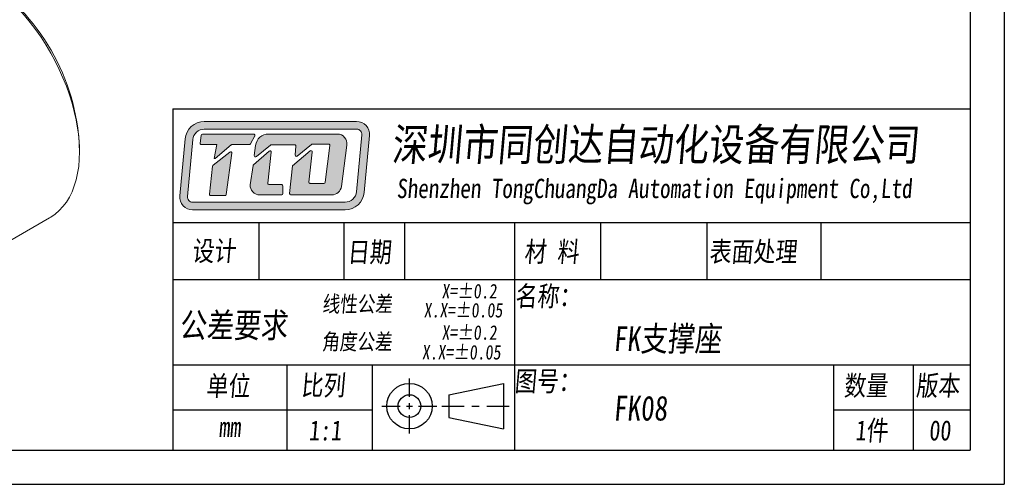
# Model space of a CAD drawing. Header units: millimetres. Extents: x 1066 to 1215, y 183 to 288.
# Tile 2 of 3: x 1139 to 1215, y 183 to 219. Entities that reach past the tile are written whole.
import ezdxf

# ---------------------------------------------------------------- set-up
doc = ezdxf.new("R2010")
doc.units = ezdxf.units.MM
doc.layers.get('0').update_dxf_attribs({"lineweight": 20})
for name, color, linetype, lineweight in [('外框', 7, 'Continuous', 25), ('文字', 3, 'Continuous', 18), ('标注', 1, 'Continuous', 13)]:
    doc.layers.add(name, color=color, linetype=linetype, lineweight=lineweight)
doc.styles.get("Standard").update_dxf_attribs({"font": 'SimSun.ttf', "width": 0.8, "oblique": 5})

# ---------------------------------------------------------------- blocks, each defined once
blk = doc.blocks.new('Y')
at = {"lineweight": 30}
for p, q in [((-4136.76, 2009.27), (-3862.74, 2009.27)), ((-4154.44, 2003.97), (-3857.44, 2003.97)), ((-4154.44, 2003.97), (-3857.44, 2003.97))]:
    blk.add_line(p, q, dxfattribs=at)
blk = doc.blocks.new('W')
at = {"lineweight": 30}
for p, q in [((-3857.44, 2213.99), (-3857.44, 2003.97)), ((-3857.44, 2213.99), (-3857.44, 2003.97)), ((-3862.74, 2208.69), (-3862.74, 2009.27))]:
    blk.add_line(p, q, dxfattribs=at)
blk.add_blockref('Y', (0, 0))
blk = doc.blocks.new('U8II')
at = {"color": 7, "linetype": 'Continuous', "lineweight": 15}
for p, q in [((1024.582, 222.592), (1018.219, 218.918)), ((1024.582, 222.592), (1044.076, 211.339)), ((1023.58, 222.112), (1017.216, 218.439)), ((1036.876, 221.128), (1031.997, 218.312)), ((1044.23, 220.23), (1043.877, 220.434)), ((1018.219, 218.918), (1037.712, 207.665)), ((1016.298, 195.299), (1016.298, 217.809)), ((1044.076, 211.339), (1037.712, 207.665)), ((1045.997, 208.012), (1039.633, 204.338)), ((1045.997, 208.012), (1045.997, 185.502)), ((1026.406, 205.5), (1024.903, 204.633)), ((1039.633, 204.338), (1039.633, 181.828)), ((1053.775, 203.288), (1053.775, 203.696)), ((1023.723, 202.023), (1023.723, 201.86)), ((1045.997, 194.062), (1050.875, 196.878)), ((1030.603, 194.76), (1032.105, 195.627)), ((1027.611, 195.124), (1027.753, 195.042)), ((1037.712, 180.719), (1018.219, 191.972)), ((1045.997, 185.502), (1039.633, 181.828)), ((1038.714, 181.198), (1045.078, 184.872))]:
    blk.add_line(p, q, dxfattribs=at)
at = {"color": 7, "linetype": 'Continuous', "lineweight": 15, "flags": 128}
for points in [[(1050.875, 196.878), (1050.987, 196.945), (1051.413, 197.241), (1051.809, 197.586), (1052.172, 197.977), (1052.501, 198.414), (1052.794, 198.894), (1053.051, 199.416), (1053.27, 199.977), (1053.451, 200.576), (1053.592, 201.208), (1053.693, 201.873), (1053.754, 202.568), (1053.775, 203.288), (1053.754, 204.032), (1053.693, 204.797), (1053.592, 205.579), (1053.451, 206.375), (1053.27, 207.182), (1053.051, 207.996), (1052.794, 208.814), (1052.501, 209.633), (1052.172, 210.45), (1051.809, 211.261), (1051.413, 212.062), (1050.987, 212.851), (1050.531, 213.624), (1050.047, 214.378), (1049.539, 215.109), (1049.007, 215.816), (1048.454, 216.495), (1047.882, 217.143), (1047.294, 217.758), (1046.692, 218.336), (1046.078, 218.876), (1045.455, 219.376), (1044.826, 219.833), (1044.192, 220.246), (1043.558, 220.612), (1042.925, 220.931), (1042.295, 221.2), (1041.672, 221.42), (1041.059, 221.588), (1040.456, 221.705), (1039.868, 221.77), (1039.296, 221.782), (1038.743, 221.741), (1038.212, 221.649), (1037.703, 221.504), (1037.22, 221.308), (1036.876, 221.128)], [(1021.337, 213.749), (1021.316, 214.102), (1021.254, 214.472), (1021.153, 214.852), (1021.014, 215.234), (1020.84, 215.61), (1020.635, 215.975), (1020.402, 216.32), (1020.145, 216.639), (1019.871, 216.925), (1019.584, 217.174), (1019.289, 217.379), (1018.994, 217.538), (1018.702, 217.647), (1018.421, 217.704), (1018.155, 217.708), (1017.909, 217.658), (1017.689, 217.557), (1017.499, 217.405), (1017.342, 217.205), (1017.222, 216.963), (1017.14, 216.681), (1017.099, 216.367), (1017.099, 216.025), (1017.14, 215.663), (1017.222, 215.287), (1017.342, 214.905), (1017.499, 214.525), (1017.689, 214.153), (1017.909, 213.798), (1018.155, 213.465), (1018.421, 213.161), (1018.702, 212.893), (1018.994, 212.666), (1019.289, 212.483), (1019.584, 212.349), (1019.871, 212.266), (1020.145, 212.235), (1020.402, 212.258), (1020.635, 212.334), (1020.84, 212.461), (1021.014, 212.637), (1021.153, 212.859), (1021.254, 213.122), (1021.316, 213.42), (1021.337, 213.749)], [(1035.743, 195.328), (1035.723, 195.988), (1035.662, 196.668), (1035.562, 197.364), (1035.421, 198.073), (1035.242, 198.791), (1035.025, 199.515), (1034.771, 200.24), (1034.481, 200.963), (1034.157, 201.68), (1033.802, 202.387), (1033.415, 203.081), (1033.001, 203.757), (1032.56, 204.414), (1032.095, 205.046), (1031.609, 205.651), (1031.103, 206.226), (1030.582, 206.767), (1030.046, 207.272), (1029.5, 207.738), (1028.946, 208.163), (1028.386, 208.544), (1027.825, 208.88), (1027.264, 209.169), (1026.707, 209.409), (1026.156, 209.599), (1025.615, 209.737), (1025.086, 209.825), (1024.572, 209.86), (1024.076, 209.842), (1023.6, 209.773), (1023.147, 209.651), (1022.719, 209.478), (1022.318, 209.255), (1021.947, 208.983), (1021.607, 208.663), (1021.301, 208.297), (1021.029, 207.886), (1020.793, 207.434), (1020.594, 206.942), (1020.434, 206.412), (1020.314, 205.849), (1020.233, 205.254), (1020.192, 204.63), (1020.192, 203.982), (1020.233, 203.311), (1020.314, 202.623), (1020.434, 201.92), (1020.594, 201.206), (1020.793, 200.485), (1021.029, 199.76), (1021.301, 199.035), (1021.607, 198.315), (1021.947, 197.603), (1022.318, 196.902), (1022.719, 196.216), (1023.147, 195.549), (1023.6, 194.904), (1024.076, 194.285), (1024.572, 193.695), (1025.086, 193.137), (1025.615, 192.613), (1026.156, 192.127), (1026.707, 191.681), (1027.264, 191.278), (1027.825, 190.919), (1028.386, 190.607), (1028.946, 190.342), (1029.5, 190.127), (1030.046, 189.963), (1030.582, 189.85), (1031.103, 189.788), (1031.609, 189.78), (1032.095, 189.823), (1032.56, 189.919), (1033.001, 190.066), (1033.415, 190.264), (1033.802, 190.512), (1034.157, 190.808), (1034.481, 191.152), (1034.771, 191.54), (1035.025, 191.972), (1035.242, 192.445), (1035.421, 192.956), (1035.562, 193.502), (1035.662, 194.082), (1035.723, 194.692), (1035.743, 195.328)], [(1035.743, 195.328), (1035.723, 195.988), (1035.662, 196.668), (1035.562, 197.364), (1035.421, 198.073), (1035.242, 198.791), (1035.025, 199.515), (1034.771, 200.24), (1034.481, 200.963), (1034.157, 201.68), (1033.802, 202.387), (1033.415, 203.081), (1033.001, 203.757), (1032.56, 204.414), (1032.095, 205.046), (1031.609, 205.651), (1031.103, 206.226), (1030.582, 206.767), (1030.046, 207.272), (1029.5, 207.738), (1028.946, 208.163), (1028.386, 208.544), (1027.825, 208.88), (1027.264, 209.169), (1026.707, 209.409), (1026.156, 209.599), (1025.615, 209.737), (1025.086, 209.825), (1024.572, 209.86), (1024.076, 209.842), (1023.6, 209.773), (1023.147, 209.651), (1022.719, 209.478), (1022.318, 209.255), (1021.947, 208.983), (1021.607, 208.663), (1021.301, 208.297), (1021.029, 207.886), (1020.793, 207.434), (1020.594, 206.942), (1020.434, 206.412), (1020.314, 205.849), (1020.233, 205.254), (1020.192, 204.63), (1020.192, 203.982), (1020.233, 203.311), (1020.314, 202.623), (1020.434, 201.92), (1020.594, 201.206), (1020.793, 200.485), (1021.029, 199.76), (1021.301, 199.035), (1021.607, 198.315), (1021.947, 197.603), (1022.318, 196.902), (1022.719, 196.216), (1023.147, 195.549), (1023.6, 194.904), (1024.076, 194.285), (1024.572, 193.695), (1025.086, 193.137), (1025.615, 192.613), (1026.156, 192.127), (1026.707, 191.681), (1027.264, 191.278), (1027.825, 190.919), (1028.386, 190.607), (1028.946, 190.342), (1029.5, 190.127), (1030.046, 189.963), (1030.582, 189.85), (1031.103, 189.788), (1031.609, 189.78), (1032.095, 189.823), (1032.56, 189.919), (1033.001, 190.066), (1033.415, 190.264), (1033.802, 190.512), (1034.157, 190.808), (1034.481, 191.152), (1034.771, 191.54), (1035.025, 191.972), (1035.242, 192.445), (1035.421, 192.956), (1035.562, 193.502), (1035.662, 194.082), (1035.723, 194.692), (1035.743, 195.328)], [(1038.837, 203.647), (1038.816, 204), (1038.754, 204.369), (1038.653, 204.749), (1038.514, 205.131), (1038.34, 205.508), (1038.135, 205.872), (1037.902, 206.217), (1037.645, 206.536), (1037.371, 206.823), (1037.084, 207.071), (1036.789, 207.277), (1036.494, 207.436), (1036.202, 207.545), (1035.921, 207.601), (1035.655, 207.605), (1035.409, 207.556), (1035.189, 207.454), (1034.999, 207.302), (1034.842, 207.103), (1034.722, 206.86), (1034.64, 206.579), (1034.599, 206.264), (1034.599, 205.922), (1034.64, 205.56), (1034.722, 205.184), (1034.842, 204.803), (1034.999, 204.422), (1035.189, 204.051), (1035.409, 203.695), (1035.655, 203.362), (1035.921, 203.059), (1036.202, 202.791), (1036.494, 202.563), (1036.789, 202.381), (1037.084, 202.246), (1037.371, 202.163), (1037.645, 202.133), (1037.902, 202.156), (1038.135, 202.232), (1038.34, 202.359), (1038.514, 202.535), (1038.653, 202.756), (1038.754, 203.019), (1038.816, 203.318), (1038.837, 203.647)], [(1032.561, 197.165), (1032.541, 196.68), (1032.481, 196.222), (1032.381, 195.796), (1032.242, 195.405), (1032.065, 195.053), (1031.853, 194.743), (1031.606, 194.477), (1031.328, 194.259), (1031.019, 194.089), (1030.684, 193.97), (1030.325, 193.902), (1029.946, 193.886), (1029.549, 193.922), (1029.138, 194.01), (1028.716, 194.149), (1028.288, 194.338), (1027.858, 194.575), (1027.428, 194.858), (1027.003, 195.184), (1026.586, 195.552), (1026.182, 195.957), (1025.793, 196.396), (1025.423, 196.865), (1025.076, 197.359), (1024.754, 197.876), (1024.46, 198.409), (1024.197, 198.955), (1023.967, 199.509), (1023.772, 200.065), (1023.614, 200.619), (1023.495, 201.166), (1023.415, 201.702), (1023.374, 202.22), (1023.374, 202.718), (1023.415, 203.19), (1023.495, 203.632), (1023.614, 204.041), (1023.772, 204.413), (1023.967, 204.744), (1024.197, 205.033), (1024.46, 205.275), (1024.754, 205.469), (1025.076, 205.614), (1025.423, 205.708), (1025.793, 205.75), (1026.182, 205.74), (1026.586, 205.678), (1027.003, 205.564), (1027.428, 205.4), (1027.858, 205.187), (1028.288, 204.926), (1028.716, 204.621), (1029.138, 204.274), (1029.549, 203.887), (1029.946, 203.465), (1030.325, 203.011), (1030.684, 202.528), (1031.019, 202.022), (1031.328, 201.496), (1031.606, 200.956), (1031.853, 200.406), (1032.065, 199.85), (1032.242, 199.294), (1032.381, 198.743), (1032.481, 198.201), (1032.541, 197.674), (1032.561, 197.165)], [(1023.723, 202.023), (1023.743, 202.475), (1023.803, 202.899), (1023.902, 203.291), (1024.039, 203.648), (1024.213, 203.965), (1024.423, 204.24), (1024.666, 204.47), (1024.939, 204.653), (1025.24, 204.786), (1025.566, 204.868), (1025.914, 204.899), (1026.281, 204.879), (1026.662, 204.807), (1027.053, 204.684), (1027.452, 204.511), (1027.854, 204.291), (1028.254, 204.025), (1028.65, 203.716), (1029.037, 203.367), (1029.411, 202.982), (1029.768, 202.563), (1030.106, 202.117), (1030.42, 201.646), (1030.708, 201.156), (1030.966, 200.652), (1031.192, 200.138), (1031.385, 199.619), (1031.541, 199.102), (1031.659, 198.59), (1031.739, 198.089), (1031.779, 197.604), (1031.779, 197.14), (1031.739, 196.702), (1031.659, 196.293), (1031.541, 195.918), (1031.385, 195.58), (1031.192, 195.284), (1030.966, 195.031), (1030.708, 194.825), (1030.42, 194.667), (1030.106, 194.559), (1029.768, 194.502), (1029.411, 194.497), (1029.037, 194.543), (1028.65, 194.641), (1028.254, 194.789), (1027.854, 194.985), (1027.753, 195.042)], [(1023.723, 201.86), (1023.743, 201.386), (1023.805, 200.893), (1023.907, 200.387), (1024.048, 199.873), (1024.227, 199.356), (1024.442, 198.842), (1024.691, 198.336), (1024.97, 197.844), (1025.277, 197.37), (1025.61, 196.92), (1025.963, 196.499), (1026.334, 196.11), (1026.718, 195.759), (1027.112, 195.449), (1027.512, 195.183), (1027.912, 194.964), (1028.309, 194.794), (1028.699, 194.675), (1029.077, 194.609), (1029.44, 194.595), (1029.783, 194.635), (1030.103, 194.728), (1030.397, 194.872), (1030.661, 195.067), (1030.893, 195.31), (1031.09, 195.598), (1031.251, 195.929), (1031.373, 196.3), (1031.455, 196.705), (1031.496, 197.141), (1031.496, 197.603), (1031.455, 198.087), (1031.373, 198.587), (1031.251, 199.098), (1031.09, 199.614), (1030.893, 200.13), (1030.661, 200.641), (1030.397, 201.141), (1030.103, 201.625), (1029.783, 202.087), (1029.44, 202.523), (1029.077, 202.929), (1028.699, 203.299), (1028.309, 203.63), (1027.912, 203.919), (1027.512, 204.162), (1027.112, 204.357), (1026.718, 204.501), (1026.334, 204.594), (1025.963, 204.634), (1025.61, 204.62), (1025.277, 204.554), (1024.97, 204.435), (1024.691, 204.266), (1024.442, 204.046), (1024.227, 203.78), (1024.048, 203.47), (1023.907, 203.119), (1023.805, 202.731), (1023.743, 202.309), (1023.723, 201.86)], [(1024.642, 201.329), (1024.662, 201.715), (1024.722, 202.074), (1024.821, 202.398), (1024.958, 202.686), (1025.13, 202.931), (1025.337, 203.132), (1025.574, 203.285), (1025.838, 203.389), (1026.127, 203.442), (1026.435, 203.443), (1026.76, 203.392), (1027.096, 203.29), (1027.439, 203.138), (1027.784, 202.938), (1028.127, 202.694), (1028.464, 202.408), (1028.788, 202.084), (1029.097, 201.727), (1029.385, 201.342), (1029.65, 200.932), (1029.887, 200.506), (1030.093, 200.067), (1030.266, 199.621), (1030.402, 199.176), (1030.502, 198.737), (1030.562, 198.31), (1030.582, 197.9), (1030.562, 197.513), (1030.502, 197.155), (1030.402, 196.83), (1030.266, 196.543), (1030.093, 196.298), (1029.887, 196.097), (1029.65, 195.943), (1029.385, 195.84), (1029.097, 195.787), (1028.788, 195.786), (1028.464, 195.837), (1028.127, 195.939), (1027.784, 196.091), (1027.439, 196.29), (1027.096, 196.535), (1026.76, 196.821), (1026.435, 197.145), (1026.127, 197.502), (1025.838, 197.887), (1025.574, 198.296), (1025.337, 198.723), (1025.13, 199.162), (1024.958, 199.607), (1024.821, 200.053), (1024.722, 200.492), (1024.662, 200.919), (1024.642, 201.329)], [(1024.925, 201.329), (1024.945, 200.923), (1025.007, 200.5), (1025.109, 200.065), (1025.249, 199.624), (1025.425, 199.184), (1025.636, 198.752), (1025.878, 198.334), (1026.146, 197.936), (1026.439, 197.563), (1026.75, 197.221), (1027.076, 196.916), (1027.412, 196.651), (1027.753, 196.43), (1028.094, 196.257), (1028.43, 196.134), (1028.756, 196.063), (1029.068, 196.045), (1029.36, 196.081), (1029.629, 196.169), (1029.87, 196.308), (1030.081, 196.497), (1030.258, 196.732), (1030.398, 197.011), (1030.499, 197.329), (1030.561, 197.681), (1030.581, 197.983)], [(1021.337, 193.541), (1021.316, 193.894), (1021.254, 194.264), (1021.153, 194.643), (1021.014, 195.025), (1020.84, 195.402), (1020.635, 195.767), (1020.402, 196.112), (1020.145, 196.431), (1019.871, 196.717), (1019.584, 196.965), (1019.289, 197.171), (1018.994, 197.33), (1018.702, 197.439), (1018.421, 197.496), (1018.155, 197.499), (1017.909, 197.45), (1017.689, 197.348), (1017.499, 197.196), (1017.342, 196.997), (1017.222, 196.754), (1017.14, 196.473), (1017.099, 196.158), (1017.099, 195.816), (1017.14, 195.454), (1017.222, 195.079), (1017.342, 194.697), (1017.499, 194.317), (1017.689, 193.945), (1017.909, 193.589), (1018.155, 193.257), (1018.421, 192.953), (1018.702, 192.685), (1018.994, 192.457), (1019.289, 192.275), (1019.584, 192.141), (1019.871, 192.057), (1020.145, 192.027), (1020.402, 192.05), (1020.635, 192.126), (1020.84, 192.253), (1021.014, 192.429), (1021.153, 192.651), (1021.254, 192.913), (1021.316, 193.212), (1021.337, 193.541)], [(1038.837, 183.438), (1038.816, 183.791), (1038.754, 184.161), (1038.653, 184.541), (1038.514, 184.923), (1038.34, 185.3), (1038.135, 185.664), (1037.902, 186.009), (1037.645, 186.328), (1037.371, 186.614), (1037.084, 186.863), (1036.789, 187.068), (1036.494, 187.227), (1036.202, 187.336), (1035.921, 187.393), (1035.655, 187.397), (1035.409, 187.347), (1035.189, 187.246), (1034.999, 187.094), (1034.842, 186.894), (1034.722, 186.652), (1034.64, 186.37), (1034.599, 186.056), (1034.599, 185.714), (1034.64, 185.352), (1034.722, 184.976), (1034.842, 184.594), (1034.999, 184.214), (1035.189, 183.842), (1035.409, 183.487), (1035.655, 183.154), (1035.921, 182.851), (1036.202, 182.583), (1036.494, 182.355), (1036.789, 182.172), (1037.084, 182.038), (1037.371, 181.955), (1037.645, 181.925), (1037.902, 181.947), (1038.135, 182.023), (1038.34, 182.15), (1038.514, 182.326), (1038.653, 182.548), (1038.754, 182.811), (1038.816, 183.109), (1038.837, 183.438)]]:
    blk.add_lwpolyline(points, dxfattribs=at)
at = {"color": 7, "linetype": 'Continuous', "lineweight": 15}
for centre, radius, start, end in [((1027.188, 215.86), 7.219, 111.15522, 119.98343), ((1033.101, 202.783), 20.694, 2.52872, 57.46591), ((1020.816, 212.202), 7.201, 111.14723, 128.86352), ((1024.129, 217.81), 4.719, 186.44464, 233.54999), ((1023.233, 217.294), 2.927, 204.72596, 215.26866), ((1012.881, 191.111), 37.179, 27.03911, 32.96089), ((1041.629, 207.708), 4.719, 186.44464, 233.54999), ((1006.517, 187.437), 37.179, 27.03911, 32.96089), ((1040.733, 207.191), 2.927, 204.72596, 215.26866), ((1026.629, 203.014), 2.513, 52.85195, 149.92322), ((1026.644, 201.605), 1.741, 53.3224, 189.1224), ((1035.117, 203.947), 6.65, 195.51593, 224.47869), ((1035.506, 204.172), 7.051, 196.99317, 223.00145), ((1035.35, 204.082), 6.755, 198.91335, 221.08127), ((1030.064, 197.063), 2.514, 270.07352, 7.14056), ((1024.129, 197.602), 4.719, 186.44464, 233.54999), ((1023.233, 197.085), 2.927, 204.72596, 215.26866), ((1049.413, 212.2), 37.179, 207.03911, 212.96089), ((1041.629, 187.499), 4.719, 186.44464, 233.54999), ((1040.733, 186.983), 2.927, 204.72596, 215.26866), ((1041.472, 191.117), 7.212, 300.00689, 308.85976), ((1035.114, 187.435), 7.201, 291.14723, 308.86352)]:
    blk.add_arc(centre, radius, start, end, dxfattribs=at)

msp = doc.modelspace()

# ---------------------------------------------------------------- hatches: boundary and pattern name
at = {"layer": '文字'}
h = msp.add_hatch(color=256, dxfattribs=at)
h.dxf.hatch_style = 1
h.paths.add_polyline_path([(1164.655, 210.906), (1152.854, 210.906, 0.38719), (1151.363, 209.549), (1150.951, 205.136, 0.441763), (1151.945, 204.046), (1163.753, 204.046, 0.387627), (1165.243, 205.406), (1165.649, 209.817, 0.441309)])
h.paths.add_polyline_path([(1164.655, 210.308, -0.441309), (1165.052, 209.872), (1164.647, 205.46, -0.387627), (1163.753, 204.644), (1151.945, 204.644, -0.441763), (1151.547, 205.081), (1151.959, 209.493, -0.38719), (1152.854, 210.308)], flags=16)
h.paths.add_polyline_path([(1156.669, 209.923, -0.569256), (1156.757, 209.776), (1156.423, 209.159, -0.275159), (1156.335, 209.107), (1154.99, 209.107, 0.178549), (1154.925, 209.083), (1153.704, 208.04), (1153.618, 208.04), (1153.813, 209.108), (1152.628, 209.108, -0.45517), (1152.529, 209.222), (1152.613, 209.827, -0.3737), (1152.711, 209.913)], flags=0)
h.paths.add_polyline_path([(1154.822, 208.531, -0.672884), (1154.982, 208.439), (1154.55, 205.238, -0.375428), (1154.451, 205.151), (1153.359, 205.151, -0.44516), (1153.26, 205.262), (1153.489, 207.449, -0.203266), (1153.527, 207.517)], flags=0)
h.paths.add_polyline_path([(1157.817, 209.924), (1163.16, 209.924, -0.453547), (1163.902, 209.076), (1163.473, 205.861, -0.375944), (1162.731, 205.212), (1159.564, 205.212, -0.443757), (1159.464, 205.321), (1159.678, 207.454), (1161.049, 208.618, -0.678155), (1161.213, 208.531), (1160.959, 206.208, 0.446434), (1161.058, 206.098), (1162.118, 206.098, 0.378328), (1162.217, 206.185), (1162.573, 209.039, 0.451033), (1162.474, 209.151), (1161.227, 209.151, 0.173657), (1161.163, 209.128), (1160.055, 208.218, -0.663), (1159.893, 208.304), (1159.95, 208.99, 0.43882), (1159.851, 209.098), (1158.035, 209.098, 0.175395), (1157.971, 209.075), (1156.891, 208.175, -0.680756), (1156.728, 208.264), (1156.827, 209.05, -0.377926)], flags=0)
h.paths.add_polyline_path([(1156.671, 207.552), (1157.877, 208.612, -0.684184), (1158.043, 208.526), (1157.78, 206.115, 0.446288), (1157.88, 206.005), (1158.848, 206.005, -0.414214), (1158.948, 205.905), (1158.948, 205.311, -0.414214), (1158.848, 205.212), (1157.155, 205.212, -0.429482), (1156.407, 205.999), (1156.638, 207.492, -0.175829)], flags=0)
h.paths.add_polyline_path([(1156.757, 209.776, 0.569256), (1156.669, 209.923), (1152.711, 209.913, 0.3737), (1152.613, 209.827), (1152.529, 209.222, 0.45517), (1152.628, 209.108), (1153.813, 209.108), (1153.618, 208.04), (1153.704, 208.04), (1154.925, 209.083, -0.178549), (1154.99, 209.107), (1156.335, 209.107, 0.275159), (1156.423, 209.159)], flags=0)
h.paths.add_polyline_path([(1154.982, 208.439, 0.672884), (1154.822, 208.531), (1153.527, 207.517, 0.203266), (1153.489, 207.449), (1153.26, 205.262, 0.44516), (1153.359, 205.151), (1154.451, 205.151, 0.375428), (1154.55, 205.238)], flags=0)
h.paths.add_polyline_path([(1158.043, 208.526, 0.684184), (1157.877, 208.612), (1156.671, 207.552, 0.175829), (1156.638, 207.492), (1156.407, 205.999, 0.429482), (1157.155, 205.212), (1158.848, 205.212, 0.414214), (1158.948, 205.311), (1158.948, 205.905, 0.414214), (1158.848, 206.005), (1157.88, 206.005, -0.446288), (1157.78, 206.115)], flags=0)
h.paths.add_polyline_path([(1163.16, 209.924), (1157.817, 209.924, 0.377926), (1156.827, 209.05), (1156.728, 208.264, 0.680756), (1156.891, 208.175), (1157.971, 209.075, -0.175395), (1158.035, 209.098), (1159.851, 209.098, -0.43882), (1159.95, 208.99), (1159.893, 208.304, 0.663), (1160.055, 208.218), (1161.163, 209.128, -0.173657), (1161.227, 209.151), (1162.474, 209.151, -0.451033), (1162.573, 209.039), (1162.217, 206.185, -0.378328), (1162.118, 206.098), (1161.058, 206.098, -0.446434), (1160.959, 206.208), (1161.213, 208.531, 0.678155), (1161.049, 208.618), (1159.678, 207.454), (1159.464, 205.321, 0.443757), (1159.564, 205.212), (1162.731, 205.212, 0.375944), (1163.473, 205.861), (1163.902, 209.076, 0.453547)], flags=0)
h = msp.add_hatch(color=256, dxfattribs=at)
h.dxf.hatch_style = 1
h.paths.add_polyline_path([(1156.757, 209.776, 0.569256), (1156.669, 209.923), (1152.711, 209.913, 0.3737), (1152.613, 209.827), (1152.529, 209.222, 0.45517), (1152.628, 209.108), (1153.813, 209.108), (1153.618, 208.04), (1153.704, 208.04), (1154.925, 209.083, -0.178549), (1154.99, 209.107), (1156.335, 209.107, 0.275159), (1156.423, 209.159)])
h.paths.add_polyline_path([(1154.982, 208.439, 0.672884), (1154.822, 208.531), (1153.527, 207.517, 0.203266), (1153.489, 207.449), (1153.26, 205.262, 0.44516), (1153.359, 205.151), (1154.451, 205.151, 0.375428), (1154.55, 205.238)])
h.paths.add_polyline_path([(1158.043, 208.526, 0.684184), (1157.877, 208.612), (1156.671, 207.552, 0.175829), (1156.638, 207.492), (1156.407, 205.999, 0.429482), (1157.155, 205.212), (1158.848, 205.212, 0.414214), (1158.948, 205.311), (1158.948, 205.905, 0.414214), (1158.848, 206.005), (1157.88, 206.005, -0.446288), (1157.78, 206.115)])
h.paths.add_polyline_path([(1163.16, 209.924), (1157.817, 209.924, 0.377926), (1156.827, 209.05), (1156.728, 208.264, 0.680756), (1156.891, 208.175), (1157.971, 209.075, -0.175395), (1158.035, 209.098), (1159.851, 209.098, -0.43882), (1159.95, 208.99), (1159.893, 208.304, 0.663), (1160.055, 208.218), (1161.163, 209.128, -0.173657), (1161.227, 209.151), (1162.474, 209.151, -0.451033), (1162.573, 209.039), (1162.217, 206.185, -0.378328), (1162.118, 206.098), (1161.058, 206.098, -0.446434), (1160.959, 206.208), (1161.213, 208.531, 0.678155), (1161.049, 208.618), (1159.678, 207.454), (1159.464, 205.321, 0.443757), (1159.564, 205.212), (1162.731, 205.212, 0.375944), (1163.473, 205.861), (1163.902, 209.076, 0.453547)])

# ---------------------------------------------------------------- linework, layer by layer
at = {"layer": '文字', "lineweight": 30}
for p, q in [((1150.423, 211.89), (1212.176, 211.89)), ((1150.423, 211.89), (1150.423, 185.424)), ((1150.423, 203.068), (1212.176, 203.068)), ((1157.073, 203.068), (1157.073, 198.657)), ((1163.656, 203.068), (1163.656, 198.657)), ((1168.361, 203.068), (1168.361, 198.657)), ((1176.889, 203.068), (1176.889, 185.424)), ((1183.554, 203.068), (1183.554, 198.657)), ((1191.78, 203.068), (1191.78, 198.657)), ((1200.621, 203.068), (1200.621, 198.657)), ((1150.423, 198.657), (1212.176, 198.657)), ((1150.423, 192.041), (1212.176, 192.041)), ((1159.245, 192.041), (1159.245, 185.424)), ((1165.861, 192.041), (1165.861, 185.424)), ((1201.59, 192.041), (1201.59, 185.424)), ((1207.765, 192.041), (1207.765, 185.424)), ((1168.745, 189.547), (1168.745, 190.967)), ((1171.798, 189.719), (1176.025, 190.601)), ((1176.025, 190.601), (1176.025, 187.073)), ((1171.798, 189.719), (1171.798, 187.955)), ((1150.423, 188.543), (1165.861, 188.543)), ((1166.615, 188.837), (1168.035, 188.837)), ((1168.508, 188.837), (1168.981, 188.837)), ((1168.745, 188.6), (1168.745, 189.074)), ((1169.454, 188.837), (1170.874, 188.837)), ((1171.253, 188.837), (1172.992, 188.837)), ((1173.571, 188.837), (1174.151, 188.837)), ((1174.73, 188.837), (1176.468, 188.837)), ((1201.59, 188.543), (1212.176, 188.543)), ((1168.745, 186.707), (1168.745, 188.127)), ((1171.798, 187.955), (1176.025, 187.073))]:
    msp.add_line(p, q, dxfattribs=at)
at = {"layer": '文字'}
for p, q in [((1152.854, 210.906), (1164.655, 210.906)), ((1152.529, 209.222), (1152.613, 209.827)), ((1152.711, 209.913), (1156.669, 209.923)), ((1152.854, 210.308), (1164.655, 210.308)), ((1156.757, 209.776), (1156.423, 209.159)), ((1157.817, 209.924), (1163.16, 209.924)), ((1165.052, 209.872), (1164.647, 205.46)), ((1165.649, 209.817), (1165.243, 205.406)), ((1151.363, 209.549), (1150.951, 205.136)), ((1151.959, 209.493), (1151.547, 205.081)), ((1153.813, 209.108), (1152.628, 209.108)), ((1153.618, 208.04), (1153.813, 209.108)), ((1154.925, 209.083), (1153.704, 208.04)), ((1156.335, 209.107), (1154.99, 209.107)), ((1156.728, 208.264), (1156.827, 209.05)), ((1157.971, 209.075), (1156.891, 208.175)), ((1159.851, 209.098), (1158.035, 209.098)), ((1161.163, 209.128), (1160.055, 208.218)), ((1162.474, 209.151), (1161.227, 209.151)), ((1162.217, 206.185), (1162.573, 209.039)), ((1163.902, 209.076), (1163.473, 205.861)), ((1153.527, 207.517), (1154.822, 208.531)), ((1154.982, 208.439), (1154.55, 205.238)), ((1156.671, 207.552), (1157.877, 208.612)), ((1158.043, 208.526), (1157.78, 206.115)), ((1159.678, 207.454), (1161.049, 208.618)), ((1159.893, 208.304), (1159.95, 208.99)), ((1161.213, 208.531), (1160.959, 206.208)), ((1153.704, 208.04), (1153.618, 208.04)), ((1156.407, 205.999), (1156.638, 207.492)), ((1159.873, 208.068), (1159.873, 208.068)), ((1153.26, 205.262), (1153.489, 207.449)), ((1159.464, 205.321), (1159.678, 207.454)), ((1157.88, 206.005), (1158.848, 206.005)), ((1161.058, 206.098), (1162.118, 206.098)), ((1158.848, 205.212), (1157.155, 205.212)), ((1158.948, 205.905), (1158.948, 205.311)), ((1159.564, 205.212), (1162.731, 205.212)), ((1163.753, 204.644), (1151.945, 204.644)), ((1154.451, 205.151), (1153.359, 205.151)), ((1163.753, 204.046), (1151.945, 204.046))]:
    msp.add_line(p, q, dxfattribs=at)
at = {"layer": '文字', "lineweight": 30}
for radius in [1.764, 0.882]:
    msp.add_circle((1168.745, 188.837), radius, dxfattribs=at)
at = {"layer": '文字'}
for centre, radius, start, end in [((1152.854, 209.409), 1.497, 90, 174.66371), ((1164.655, 209.908), 0.998, 354.75075, 90), ((1152.854, 209.409), 0.898, 90, 174.66371), ((1152.712, 209.814), 0.0998, 90.14277, 172.10561), ((1156.67, 209.823), 0.0998, 331.53887, 90.14277), ((1157.817, 208.926), 0.998, 90, 172.81149), ((1163.16, 209.175), 0.749, 352.41382, 90), ((1164.655, 209.908), 0.399, 354.75075, 90), ((1152.628, 209.208), 0.0998, 172.10561, 270), ((1154.99, 209.007), 0.0998, 90, 130.49363), ((1156.335, 209.207), 0.0998, 270, 331.53887), ((1158.035, 208.998), 0.0998, 90, 129.79279), ((1159.851, 208.998), 0.0998, 355.22864, 90), ((1161.227, 209.051), 0.0998, 90, 129.4062), ((1162.474, 209.051), 0.0998, 352.89219, 90), ((1154.883, 208.452), 0.0998, 352.31021, 128.05413), ((1156.827, 208.252), 0.0998, 172.81149, 309.79279), ((1157.943, 208.537), 0.0998, 353.7974, 131.31456), ((1159.992, 208.295), 0.0998, 175.22864, 309.4062), ((1161.113, 208.542), 0.0998, 353.76947, 130.34282), ((1153.588, 207.439), 0.0998, 128.05413, 174.01321), ((1156.737, 207.477), 0.0998, 131.31456, 171.20377), ((1157.155, 205.96), 0.749, 177.02945, 270), ((1157.88, 206.104), 0.0998, 173.7974, 270), ((1158.848, 205.905), 0.0998, 0, 90), ((1161.058, 206.198), 0.0998, 173.76947, 270), ((1162.118, 206.198), 0.0998, 270, 352.89219), ((1153.359, 205.251), 0.0998, 174.01321, 270), ((1154.451, 205.251), 0.0998, 270, 352.31021), ((1158.848, 205.311), 0.0998, 270, 0), ((1159.564, 205.311), 0.0998, 174.28163, 270), ((1162.731, 205.96), 0.749, 270, 352.41382), ((1163.753, 205.543), 0.898, 270, 354.75075), ((1163.753, 205.543), 1.497, 270, 354.75075), ((1151.945, 205.044), 0.998, 174.66371, 270), ((1151.945, 205.044), 0.399, 174.66371, 270)]:
    msp.add_arc(centre, radius, start, end, dxfattribs=at)

# ---------------------------------------------------------------- block references
at = {"layer": '外框', "lineweight": 25, "xscale": 0.4998130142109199, "yscale": 0.4998130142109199, "zscale": 0.4998130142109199}
msp.add_blockref('W', (3142.823, -818.836), dxfattribs=at)
at = {"layer": '标注', "xscale": 0.8, "yscale": 0.8, "zscale": 0.8}
msp.add_blockref('U8II', (300.166, 45.924), dxfattribs=at)

# ---------------------------------------------------------------- texts
at = {"layer": '文字', "oblique": 5, "width": 0.8}
for s, height, p in [('深圳市同创达自动化设备有限公司', 2.49507, (1167.362, 207.871)), ('设计', 1.5594, (1151.886, 200.089)), ('日期', 1.5594, (1163.92, 199.999)), ('材 料', 1.5594, (1177.624, 200.032)), ('表面处理', 1.5594, (1191.95, 200.032)), ('X=±0.2', 1.1228, (1171.242, 197.188)), ('名称：', 1.5594, (1176.911, 196.576)), ('线性公差', 1.2475, (1161.981, 196.135)), ('X.X=±0.05', 1.1228, (1169.853, 195.711)), ('角度公差', 1.2475, (1161.954, 193.209)), ('X=±0.2', 1.1228, (1171.242, 193.98)), ('X.X=±0.05', 1.1228, (1169.712, 192.452)), ('比列', 1.5594, (1160.342, 189.676)), ('图号：', 1.5594, (1176.866, 189.997)), ('单位', 1.5594, (1152.976, 189.625)), ('数量', 1.5594, (1202.381, 189.651)), ('版本', 1.5594, (1207.965, 189.651)), ('1:1', 1.5594, (1160.931, 186.176)), ('1件', 1.5594, (1203.267, 186.176)), ('00', 1.5594, (1208.969, 186.176)), (' mm', 1.5594, (1153.111, 186.441))]:
    msp.add_text(s, height=height, dxfattribs=at).set_placement(p)
at = {"layer": '文字', "color": 3, "oblique": 5, "width": 0.8}
msp.add_text('Shenzhen TongChuangDa Automation Equipment Co,Ltd', height=1.49704, dxfattribs=at).set_placement((1167.744, 204.962))
at = {"layer": '文字', "lineweight": 30, "oblique": 5, "width": 0.8}
for s, p in [('公差要求', (1150.911, 194.144)), ('FK支撑座', (1184.534, 193.099)), ('FK08', (1184.534, 187.719))]:
    msp.add_text(s, height=1.9193, dxfattribs=at).set_placement(p)

doc.saveas('drawing.dxf')
